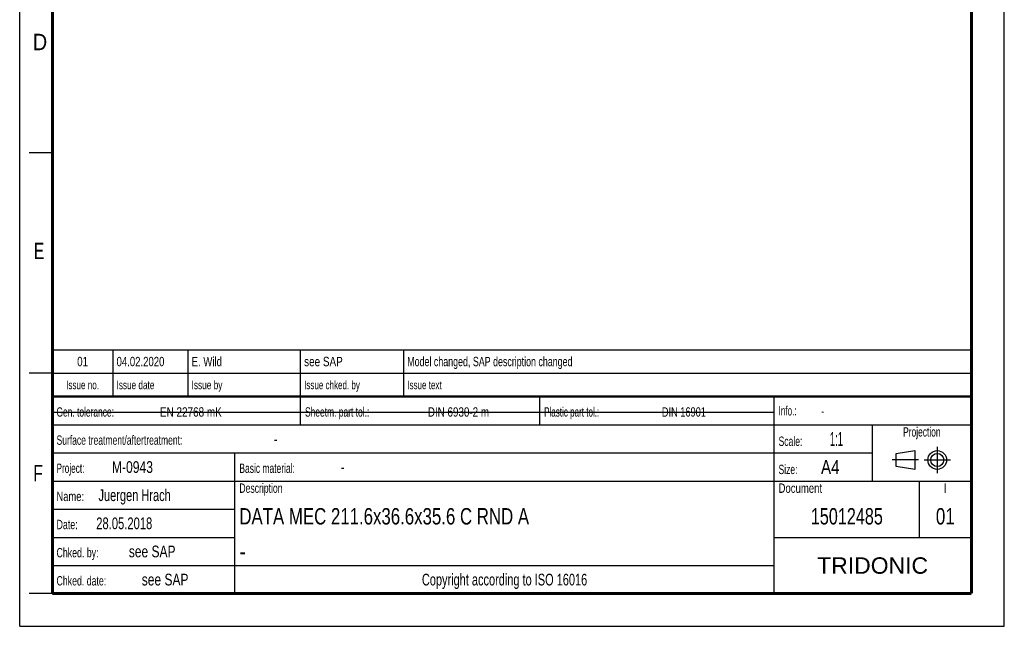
# Model space of a CAD drawing. Header units: millimetres. Extents: x 0 to 210, y 0 to 297.
# Tile 1 of 7: x 0 to 210, y 0 to 129. Entities that reach past the tile are written whole.
import ezdxf
from ezdxf.enums import TextEntityAlignment as Align

# ---------------------------------------------------------------- set-up
doc = ezdxf.new("R2010")
doc.units = ezdxf.units.MM
doc.header["$LTSCALE"] = 19.36
doc.linetypes.add('CENTER', pattern=[0.6, 0.375, -0.075, 0.075, -0.075])
doc.layers.get('0').update_dxf_attribs({"linetype": 'CONTINUOUS'})
doc.layers.add('DEFAULT_1', color=7, linetype='CENTER')
doc.layers.add('Z_NOTICE', color=7, linetype='CONTINUOUS')
doc.styles.get("Standard").update_dxf_attribs({"font": 'txt', "width": 0.7})
doc.styles.add('TEXTSTYLE_2', font='txt', dxfattribs={"width": 0.75})
doc.styles.add('TEXTSTYLE_4', font='arial.ttf')

# ---------------------------------------------------------------- blocks, each defined once
blk = doc.blocks.new('PROJEKTIONSMETHODE_BL0', base_point=(192.31, 35.47))
at = {"color": 2, "linetype": 'CONTINUOUS'}
for p, q in [((186.91, 36.87), (190.91, 37.47)), ((186.91, 34.07), (186.91, 36.87)), ((190.91, 37.47), (190.91, 33.47)), ((190.91, 33.47), (186.91, 34.07))]:
    blk.add_line(p, q, dxfattribs=at)
for radius in [2, 1.4]:
    blk.add_circle((195.71, 35.47), radius, dxfattribs=at)
at = {"layer": 'DEFAULT_1', "color": 2, "linetype": 'CENTER'}
for p, q in [((195.71, 38.27), (195.71, 32.67)), ((191.71, 35.47), (186.11, 35.47)), ((192.91, 35.47), (198.5, 35.47))]:
    blk.add_line(p, q, dxfattribs=at)

msp = doc.modelspace()

# ---------------------------------------------------------------- linework, layer by layer
at = {"color": 2, "linetype": 'CONTINUOUS'}
for p, q in [((0, 0), (0, 297)), ((210, 0), (210, 297)), ((7, 101), (2, 101)), ((6.913619, 48.960154), (6.913619, 58.960154)), ((6.913619, 58.960154), (202.913619, 58.960154)), ((19.913619, 48.960154), (19.913619, 58.960154)), ((35.913619, 48.960154), (35.913619, 58.960154)), ((59.913619, 48.960154), (59.913619, 58.960154)), ((81.913619, 48.960154), (81.913619, 58.960154)), ((202.913619, 48.960154), (202.913619, 58.960154)), ((7, 54), (2, 54)), ((6.913619, 53.960154), (202.913619, 53.960154)), ((6.913546, 6.960131), (6.913546, 48.960131)), ((6.913546, 48.960131), (202.913546, 48.960131)), ((6.913619, 48.960154), (202.913619, 48.960154)), ((59.913546, 42.960131), (59.913546, 48.960131)), ((110.913546, 42.960131), (110.913546, 48.960131)), ((160.913546, 6.960131), (160.913546, 48.960131)), ((202.913546, 6.960131), (202.913546, 48.960131)), ((6.913546, 42.960131), (202.913546, 42.960131)), ((181.913546, 30.960131), (181.913546, 42.960131)), ((6.913546, 36.960131), (181.913546, 36.960131)), ((45.913546, 6.960131), (45.913546, 36.960131)), ((6.913546, 30.960131), (202.913546, 30.960131)), ((191.913546, 18.960131), (191.913546, 30.960131)), ((6.913546, 24.960131), (45.913546, 24.960131)), ((6.913546, 18.960131), (45.913546, 18.960131)), ((160.913546, 18.960131), (202.913546, 18.960131)), ((6.913546, 12.960131), (160.913546, 12.960131)), ((7, 7), (2, 7)), ((6.913546, 6.960131), (202.913546, 6.960131)), ((0, 0), (210, 0))]:
    msp.add_line(p, q, dxfattribs=at)
at = {"color": 7, "linetype": 'CONTINUOUS'}
msp.add_line((6.94873, 45.692725), (160.74873, 45.692725), dxfattribs=at)
for points, const_width in [([(7, 7), (7, 290)], 0.7), ([(203, 7), (203, 290)], 0.7), ([(7, 49), (203, 49)], 0.5), ([(7, 7), (203, 7)], 0.7)]:
    msp.add_lwpolyline(points, dxfattribs=dict(at, const_width=const_width))

# ---------------------------------------------------------------- block references
at = {"color": 2, "linetype": 'CONTINUOUS'}
msp.add_blockref('PROJEKTIONSMETHODE_BL0', (192.305085, 35.469747), dxfattribs=at)

# ---------------------------------------------------------------- texts
at = {"color": 5, "linetype": 'CONTINUOUS', "style": 'TEXTSTYLE_2'}
for s, width, p in [('D', 0.904762, (2.807294, 122.85717)), ('E', 0.714286, (3.002453, 78.302471)), ('F', 0.714286, (2.922192, 30.897042))]:
    msp.add_text(s, height=3.5, dxfattribs=dict(at, width=width)).set_placement(p)
at = {"layer": 'Z_NOTICE', "color": 5, "linetype": 'CONTINUOUS', "style": 'TEXTSTYLE_2'}
for s, height, width, p in [('01', 2, 0.77381, (13.413619, 55.460154)), ('Issue no.', 1.8, 0.719577, (13.413619, 50.560154)), ('Projection', 2, 0.671429, (192.413546, 40.460131)), ('I', 2, 0.833333, (197.413546, 28.460131)), ('Copyright according to ISO 16016', 2.5, 0.700149, (103.413546, 8.710131))]:
    msp.add_text(s, height=height, dxfattribs=dict(at, width=width)).set_placement(p, align=Align.CENTER)
for s, height, width, p in [('04.02.2020', 2, 0.761905, (20.663619, 55.460154)), ('E. Wild', 2, 0.765306, (36.663619, 55.460154)), ('see SAP', 2, 0.792517, (60.663619, 55.460154)), ('Model changed, SAP description changed', 2, 0.707393, (82.663619, 55.460154)), ('Issue date ', 1.8, 0.725108, (20.663619, 50.560154)), ('Issue by ', 1.8, 0.732804, (36.663619, 50.560154)), ('Issue chked. by', 1.8, 0.711111, (60.663619, 50.560154)), ('Issue text ', 1.8, 0.712121, (82.663619, 50.560154)), ('Gen. tolerance:', 2, 0.669841, (7.851046, 44.710131)), ('EN 22768 mK', 2, 0.792208, (29.91057, 44.710131)), ('Sheetm. part tol.:', 2, 0.67328, (60.851046, 44.710131)), ('DIN 6930-2 m', 2, 0.78373, (87.053427, 44.710131)), ('Plastic part tol.:', 2, 0.642857, (111.851046, 44.710131)), ('DIN 16901', 2, 0.73545, (136.958189, 44.710131)), ('Info.: ', 2, 0.64966, (161.851046, 44.960131)), ('Surface treatment/aftertreatment: ', 2, 0.681373, (7.851046, 38.710131)), ('Scale:  ', 2, 0.684524, (161.851046, 38.460131)), ('1:1', 3, 0.5, (172.803427, 38.460131)), ('-', 2.5, 0.714286, (54.184379, 38.710131)), ('Project: ', 2, 0.656085, (7.851046, 32.710131)), ('M-0943', 2.5, 0.77381, (19.66057, 32.710131)), ('Basic material: ', 2, 0.675595, (46.851046, 32.710131)), ('-', 2.5, 0.714286, (68.470094, 32.710131)), ('Size: ', 2, 0.678571, (161.851046, 32.460131)), (' A4', 3, 0.809524, (169.993903, 32.460131)), ('Juergen Hrach', 2.5, 0.703297, (16.803427, 26.710131)), ('Description', 2, 0.688312, (46.851046, 28.460131)), ('Document', 2, 0.761905, (161.851046, 28.460131)), ('Name: ', 2, 0.746032, (7.851046, 26.710131)), ('28.05.2018', 2.5, 0.714286, (16.327237, 20.710131)), ('Date: ', 2, 0.706349, (7.851046, 20.710131)), ('Chked. by: ', 2, 0.701299, (7.851046, 14.710131)), ('see SAP', 2.5, 0.765306, (23.279618, 14.710131)), ('Chked. date: ', 2, 0.699634, (7.851046, 8.710131)), ('see SAP', 2.5, 0.765306, (26.041522, 8.710131))]:
    msp.add_text(s, height=height, dxfattribs=dict(at, width=width)).set_placement(p)
at = {"layer": 'Z_NOTICE', "color": 5, "linetype": 'CONTINUOUS', "width": 0.714286}
msp.add_text('-', height=1.8, dxfattribs=at).set_placement((170.946284, 44.960131))
at = {"layer": 'Z_NOTICE', "color": 7, "linetype": 'CONTINUOUS', "style": 'TEXTSTYLE_2'}
for s, width, p in [('DATA MEC 211.6x36.6x35.6 C RND A', 0.766369, (46.851046, 21.710131)), ('-', 0.904762, (46.851046, 14.210131))]:
    msp.add_text(s, height=3.5, dxfattribs=dict(at, width=width)).set_placement(p)
for s, width, p in [('15012485', 0.738095, (176.413546, 21.710131)), ('01', 0.77381, (197.413546, 21.710131))]:
    msp.add_text(s, height=3.5, dxfattribs=dict(at, width=width)).set_placement(p, align=Align.CENTER)
at = {"layer": 'Z_NOTICE', "color": 5, "linetype": 'CONTINUOUS', "style": 'TEXTSTYLE_4'}
msp.add_text('TRIDONIC', height=3.5, dxfattribs=at).set_placement((181.913546, 11.210131), align=Align.CENTER)

doc.saveas('drawing.dxf')
